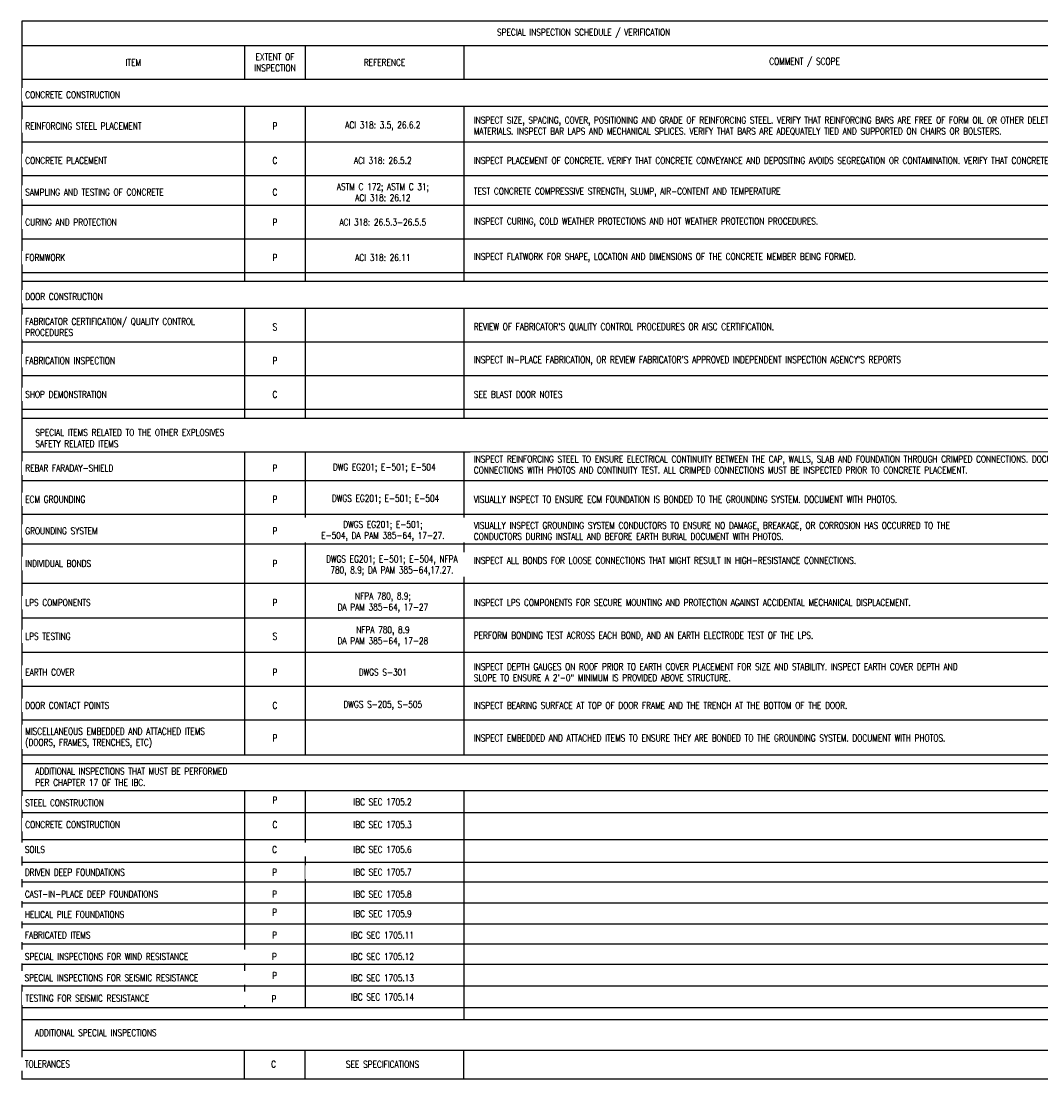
# Model space of a CAD drawing. Header units: inches. Extents: x -34.8 to -6.2, y 27.1 to 46.7.
# Tile 1 of 2: x -34.8 to -15.9, y 27.1 to 46.7. Entities that reach past the tile are written whole.
import ezdxf

# ---------------------------------------------------------------- set-up
doc = ezdxf.new("R2010")
doc.units = ezdxf.units.IN
doc.header["$MEASUREMENT"] = 0
doc.layers.add('A-DETL-THIN', color=1, linetype='Continuous')
doc.layers.add('S-ANNO-TEXT', color=2, linetype='Continuous')
doc.styles.add('Annotative', font='romans.shx', dxfattribs={"width": 0.8, "height": 0.125})

msp = doc.modelspace()

# ---------------------------------------------------------------- linework, layer by layer
at = {"layer": 'A-DETL-THIN', "lineweight": -3}
for p, q in [((-13.994, 46.681), (-34.81, 46.681)), ((-34.81, 46.681), (-34.81, 27.074)), ((-34.81, 46.228), (-13.994, 46.228)), ((-30.685, 46.228), (-30.685, 45.603)), ((-29.56, 46.228), (-29.56, 45.603)), ((-26.622, 46.228), (-26.622, 45.603)), ((-34.81, 45.603), (-13.994, 45.603)), ((-34.81, 45.103), (-13.994, 45.103)), ((-30.685, 45.103), (-30.685, 41.861)), ((-29.56, 45.103), (-29.56, 41.861)), ((-26.622, 45.103), (-26.622, 41.861)), ((-34.81, 44.447), (-13.994, 44.447)), ((-34.81, 43.822), (-13.994, 43.822)), ((-34.81, 43.272), (-13.994, 43.272)), ((-34.81, 42.647), (-13.994, 42.647)), ((-34.81, 42.022), (-13.994, 42.022)), ((-34.81, 41.861), (-13.994, 41.861)), ((-34.81, 41.361), (-13.994, 41.361)), ((-30.685, 41.361), (-30.685, 39.324)), ((-29.56, 41.361), (-29.56, 39.324)), ((-26.622, 41.361), (-26.622, 39.324)), ((-34.81, 40.736), (-13.994, 40.736)), ((-34.81, 40.111), (-13.994, 40.111)), ((-34.81, 39.486), (-13.994, 39.486)), ((-34.81, 39.324), (-13.994, 39.324)), ((-34.81, 38.699), (-13.994, 38.699)), ((-30.685, 38.699), (-30.685, 33.08)), ((-29.56, 38.699), (-29.56, 33.08)), ((-26.622, 38.699), (-26.622, 33.08)), ((-34.81, 38.166), (-13.994, 38.166)), ((-34.81, 37.542), (-13.994, 37.542)), ((-34.81, 36.994), (-13.994, 36.994)), ((-34.81, 36.26), (-13.994, 36.26)), ((-34.81, 35.62), (-13.994, 35.62)), ((-34.81, 34.981), (-13.994, 34.981)), ((-34.81, 34.356), (-13.994, 34.356)), ((-34.81, 33.731), (-13.994, 33.731)), ((-34.81, 32.919), (-13.994, 32.919)), ((-34.81, 32.419), (-13.994, 32.419)), ((-30.685, 32.419), (-30.685, 28.399)), ((-29.56, 32.419), (-29.56, 28.399)), ((-34.81, 32.011), (-13.994, 32.011)), ((-34.81, 31.511), (-13.994, 31.511)), ((-34.817, 31.089), (-13.994, 31.089)), ((-34.817, 30.729), (-13.994, 30.729)), ((-34.817, 30.34), (-13.994, 30.34)), ((-34.817, 29.95), (-13.994, 29.95)), ((-34.817, 29.576), (-13.994, 29.576)), ((-34.817, 29.201), (-13.994, 29.201)), ((-34.817, 28.8), (-13.994, 28.8)), ((-34.817, 28.173), (-13.994, 28.173)), ((-34.817, 27.607), (-13.994, 27.607)), ((-30.692, 27.607), (-30.692, 27.074)), ((-29.567, 27.607), (-29.567, 27.074)), ((-26.63, 27.607), (-26.63, 27.074)), ((-34.817, 27.074), (-13.994, 27.074))]:
    msp.add_line(p, q, dxfattribs=at)

# ---------------------------------------------------------------- texts
at = {"layer": 'S-ANNO-TEXT', "lineweight": -3, "char_height": 0.125, "style": 'Annotative'}
for s, insert, width, attachment_point in [('SPECIAL INSPECTION SCHEDULE / VERIFICATION', (-24.402, 46.455), 4.88879, 5), ('ITEM', (-32.747, 45.916), 0.35433, 5), ('REFERENCE', (-28.091, 45.916), 0.59556, 5), ('COMMENT / SCOPE', (-20.308, 45.916), 1.57681, 5), ('SPECIAL ITEMS RELATED TO THE OTHER EXPLOSIVES SAFETY RELATED ITEMS', (-34.562, 38.952), 4.10249, 4), ('ADDITIONAL INSPECTIONS THAT MUST BE PERFORMED PER CHAPTER 17 OF THE IBC.', (-34.562, 32.672), 4.10249, 4), ('ADDITIONAL SPECIAL INSPECTIONS ', (-34.57, 27.929), 4.10249, 4)]:
    msp.add_mtext(s, dxfattribs=dict(at, insert=insert, width=width, attachment_point=attachment_point))
at = {"layer": 'S-ANNO-TEXT', "lineweight": -3, "char_height": 0.125, "line_spacing_factor": 0.981704, "style": 'Annotative', "bg_fill": 2}
for s, insert, width, attachment_point in [('\\pxqc,t3.2,6.4,9.6,12.8,16,19.2,22.4,25.6,28.8,32,35.2,38.4,41.6,44.8,48,51.2,54.4,57.6,60.8,64,67.2,70.4,73.6,76.8,80,83.2,86.4,89.6,92.8,96,99.2,102.4;{P}', (-30.123, 44.738), 0.1072, 5), ('\\pxqc,t3.2,6.4,9.6,12.8,16,19.2,22.4,25.6,28.8,32,35.2,38.4,41.6,44.8,48,51.2,54.4,57.6,60.8,64,67.2,70.4,73.6,76.8,80,83.2,86.4,89.6,92.8,96,99.2,102.4;{ACI 318: 3.5, 26.6.2}', (-28.123, 44.738), 1.74865, 5), ('\\pxqc,t3.2,6.4,9.6,12.8,16,19.2,22.4,25.6,28.8,32,35.2,38.4,41.6,44.8,48,51.2,54.4,57.6,60.8,64,67.2,70.4,73.6,76.8,80,83.2,86.4,89.6,92.8,96,99.2,102.4;{C}', (-30.123, 44.098), 0.12852, 5), ('\\pxqc,t3.2,6.4,9.6,12.8,16,19.2,22.4,25.6,28.8,32,35.2,38.4,41.6,44.8,48,51.2,54.4,57.6,60.8,64,67.2,70.4,73.6,76.8,80,83.2,86.4,89.6,92.8,96,99.2,102.4;ACI 318: 26.5.2', (-28.123, 44.098), 1.39523, 5), ('\\pxqc,t3.2,6.4,9.6,12.8,16,19.2,22.4,25.6,28.8,32,35.2,38.4,41.6,44.8,48,51.2,54.4,57.6,60.8,64,67.2,70.4,73.6,76.8,80,83.2,86.4,89.6,92.8,96,99.2,102.4;{C}', (-30.123, 43.51), 0.12852, 5), ('\\pxt3.2,6.4,9.6,12.8,16,19.2,22.4,25.6,28.8,32,35.2,38.4,41.6,44.8,48,51.2,54.4,57.6,60.8,64,67.2,70.4,73.6,76.8,80,83.2,86.4,89.6,92.8,96,99.2,102.4;{TEST CONCRETE COMPRESSIVE STRENGTH, SLUMP, AIR-CONTENT AND TEMPERATURE}', (-26.437, 43.51), 6.96693, 4), ('\\pxqc,t3.2,6.4,9.6,12.8,16,19.2,22.4,25.6,28.8,32,35.2,38.4,41.6,44.8,48,51.2,54.4,57.6,60.8,64,67.2,70.4,73.6,76.8,80,83.2,86.4,89.6,92.8,96,99.2,102.4;{P}', (-30.123, 42.954), 0.1072, 5), ('\\pxqc,t3.2,6.4,9.6,12.8,16,19.2,22.4,25.6,28.8,32,35.2,38.4,41.6,44.8,48,51.2,54.4,57.6,60.8,64,67.2,70.4,73.6,76.8,80,83.2,86.4,89.6,92.8,96,99.2,102.4;{ACI 318: 26.5.3-26.5.5}', (-28.123, 42.954), 1.97578, 5), ('\\pxt3.2,6.4,9.6,12.8,16,19.2,22.4,25.6,28.8,32,35.2,38.4,41.6,44.8,48,51.2,54.4,57.6,60.8,64,67.2,70.4,73.6,76.8,80,83.2,86.4,89.6,92.8,96,99.2,102.4;{INSPECT CURING, COLD WEATHER PROTECTIONS AND HOT WEATHER PROTECTION PROCEDURES.}', (-26.437, 42.954), 7.89072, 4), ('\\pxqc,t3.2,6.4,9.6,12.8,16,19.2,22.4,25.6,28.8,32,35.2,38.4,41.6,44.8,48,51.2,54.4,57.6,60.8,64,67.2,70.4,73.6,76.8,80,83.2,86.4,89.6,92.8,96,99.2,102.4;{P}', (-30.123, 42.298), 0.1072, 5), ('\\pxqc,t3.2,6.4,9.6,12.8,16,19.2,22.4,25.6,28.8,32,35.2,38.4,41.6,44.8,48,51.2,54.4,57.6,60.8,64,67.2,70.4,73.6,76.8,80,83.2,86.4,89.6,92.8,96,99.2,102.4;{ACI 318: 26.11}', (-28.123, 42.298), 1.28357, 5), ('\\pxt3.2,6.4,9.6,12.8,16,19.2,22.4,25.6,28.8,32,35.2,38.4,41.6,44.8,48,51.2,54.4,57.6,60.8,64,67.2,70.4,73.6,76.8,80,83.2,86.4,89.6,92.8,96,99.2,102.4;{INSPECT FLATWORK FOR SHAPE, LOCATION AND DIMENSIONS OF THE CONCRETE MEMBER BEING FORMED.}', (-26.437, 42.298), 8.7808, 4), ('\\pxqc,t3.2,6.4,9.6,12.8,16,19.2,22.4,25.6,28.8,32,35.2,38.4,41.6,44.8,48,51.2,54.4,57.6,60.8,64,67.2,70.4,73.6,76.8,80,83.2,86.4,89.6,92.8,96,99.2,102.4;{S}', (-30.123, 41.012), 0.10307, 5), ("\\pxt3.2,6.4,9.6,12.8,16,19.2,22.4,25.6,28.8,32,35.2,38.4,41.6,44.8,48,51.2,54.4,57.6,60.8,64,67.2,70.4,73.6,76.8,80,83.2,86.4,89.6,92.8,96,99.2,102.4;{REVIEW OF FABRICATOR'S QUALITY CONTROL PROCEDURES OR AISC CERTIFICATION.}", (-26.437, 41.012), 6.90395, 4), ('\\pxqc,t3.2,6.4,9.6,12.8,16,19.2,22.4,25.6,28.8,32,35.2,38.4,41.6,44.8,48,51.2,54.4,57.6,60.8,64,67.2,70.4,73.6,76.8,80,83.2,86.4,89.6,92.8,96,99.2,102.4;{P}', (-30.123, 40.387), 0.1072, 5), ("\\pxt3.2,6.4,9.6,12.8,16,19.2,22.4,25.6,28.8,32,35.2,38.4,41.6,44.8,48,51.2,54.4,57.6,60.8,64,67.2,70.4,73.6,76.8,80,83.2,86.4,89.6,92.8,96,99.2,102.4;{INSPECT IN-PLACE FABRICATION, OR REVIEW FABRICATOR'S APPROVED INDEPENDENT INSPECTION AGENCY'S REPORTS}", (-26.437, 40.387), 9.75294, 4), ('\\pxqc,t3.2,6.4,9.6,12.8,16,19.2,22.4,25.6,28.8,32,35.2,38.4,41.6,44.8,48,51.2,54.4,57.6,60.8,64,67.2,70.4,73.6,76.8,80,83.2,86.4,89.6,92.8,96,99.2,102.4;{C}', (-30.123, 39.762), 0.12852, 5), ('\\pxt3.2,6.4,9.6,12.8,16,19.2,22.4,25.6,28.8,32,35.2,38.4,41.6,44.8,48,51.2,54.4,57.6,60.8,64,67.2,70.4,73.6,76.8,80,83.2,86.4,89.6,92.8,96,99.2,102.4;{SEE BLAST DOOR NOTES}', (-26.437, 39.762), 2.0305, 4), ('\\pxqc,t3.2,6.4,9.6,12.8,16,19.2,22.4,25.6,28.8,32,35.2,38.4,41.6,44.8,48,51.2,54.4,57.6,60.8,64,67.2,70.4,73.6,76.8,80,83.2,86.4,89.6,92.8,96,99.2,102.4;{P}', (-30.123, 38.396), 0.1072, 5), ('\\pxqc,t3.2,6.4,9.6,12.8,16,19.2,22.4,25.6,28.8,32,35.2,38.4,41.6,44.8,48,51.2,54.4,57.6,60.8,64,67.2,70.4,73.6,76.8,80,83.2,86.4,89.6,92.8,96,99.2,102.4;{P}', (-30.123, 37.817), 0.1072, 5), ('\\pxt3.2,6.4,9.6,12.8,16,19.2,22.4,25.6,28.8,32,35.2,38.4,41.6,44.8,48,51.2,54.4,57.6,60.8,64,67.2,70.4,73.6,76.8,80,83.2,86.4,89.6,92.8,96,99.2,102.4;{VISUALLY INSPECT TO ENSURE ECM FOUNDATION IS BONDED TO THE GROUNDING SYSTEM. DOCUMENT WITH PHOTOS.}', (-26.437, 37.817), 9.70236, 4), ('\\pxqc,t3.2,6.4,9.6,12.8,16,19.2,22.4,25.6,28.8,32,35.2,38.4,41.6,44.8,48,51.2,54.4,57.6,60.8,64,67.2,70.4,73.6,76.8,80,83.2,86.4,89.6,92.8,96,99.2,102.4;{P}', (-30.123, 37.231), 0.1072, 5), ('\\pxqc,t3.2,6.4,9.6,12.8,16,19.2,22.4,25.6,28.8,32,35.2,38.4,41.6,44.8,48,51.2,54.4,57.6,60.8,64,67.2,70.4,73.6,76.8,80,83.2,86.4,89.6,92.8,96,99.2,102.4;{P}', (-30.123, 36.627), 0.1072, 5), ('\\pxqc,t3.2,6.4,9.6,12.8,16,19.2,22.4,25.6,28.8,32,35.2,38.4,41.6,44.8,48,51.2,54.4,57.6,60.8,64,67.2,70.4,73.6,76.8,80,83.2,86.4,89.6,92.8,96,99.2,102.4;{P}', (-30.123, 35.903), 0.1072, 5), ('\\pxt3.2,6.4,9.6,12.8,16,19.2,22.4,25.6,28.8,32,35.2,38.4,41.6,44.8,48,51.2,54.4,57.6,60.8,64,67.2,70.4,73.6,76.8,80,83.2,86.4,89.6,92.8,96,99.2,102.4;{INSPECT LPS COMPONENTS FOR SECURE MOUNTING AND PROTECTION AGAINST ACCIDENTAL MECHANICAL DISPLACEMENT.}', (-26.437, 35.903), 10.00107, 4), ('\\pxqc,t3.2,6.4,9.6,12.8,16,19.2,22.4,25.6,28.8,32,35.2,38.4,41.6,44.8,48,51.2,54.4,57.6,60.8,64,67.2,70.4,73.6,76.8,80,83.2,86.4,89.6,92.8,96,99.2,102.4;{S}', (-30.123, 35.277), 0.10307, 5), ('\\pxt3.2,6.4,9.6,12.8,16,19.2,22.4,25.6,28.8,32,35.2,38.4,41.6,44.8,48,51.2,54.4,57.6,60.8,64,67.2,70.4,73.6,76.8,80,83.2,86.4,89.6,92.8,96,99.2,102.4;{PERFORM BONDING TEST ACROSS EACH BOND, AND AN EARTH ELECTRODE TEST OF THE LPS.}', (-26.437, 35.277), 7.85287, 4), ('\\pxqc,t3.2,6.4,9.6,12.8,16,19.2,22.4,25.6,28.8,32,35.2,38.4,41.6,44.8,48,51.2,54.4,57.6,60.8,64,67.2,70.4,73.6,76.8,80,83.2,86.4,89.6,92.8,96,99.2,102.4;{P}', (-30.123, 34.612), 0.1072, 5), ('\\pxqc,t3.2,6.4,9.6,12.8,16,19.2,22.4,25.6,28.8,32,35.2,38.4,41.6,44.8,48,51.2,54.4,57.6,60.8,64,67.2,70.4,73.6,76.8,80,83.2,86.4,89.6,92.8,96,99.2,102.4;{DWGS S-301}', (-28.123, 34.612), 1.0733, 5), ('\\pxqc,t3.2,6.4,9.6,12.8,16,19.2,22.4,25.6,28.8,32,35.2,38.4,41.6,44.8,48,51.2,54.4,57.6,60.8,64,67.2,70.4,73.6,76.8,80,83.2,86.4,89.6,92.8,96,99.2,102.4;{C}', (-30.123, 33.997), 0.12852, 5), ('\\pxqc,t3.2,6.4,9.6,12.8,16,19.2,22.4,25.6,28.8,32,35.2,38.4,41.6,44.8,48,51.2,54.4,57.6,60.8,64,67.2,70.4,73.6,76.8,80,83.2,86.4,89.6,92.8,96,99.2,102.4;DWGS S-205, S-505', (-28.123, 33.997), 2.32071, 5), ('\\pxt3.2,6.4,9.6,12.8,16,19.2,22.4,25.6,28.8,32,35.2,38.4,41.6,44.8,48,51.2,54.4,57.6,60.8,64,67.2,70.4,73.6,76.8,80,83.2,86.4,89.6,92.8,96,99.2,102.4;INSPECT BEARING SURFACE AT TOP OF DOOR FRAME AND THE TRENCH AT THE BOTTOM OF THE DOOR.', (-26.437, 33.997), 8.37829, 4), ('\\pxqc,t3.2,6.4,9.6,12.8,16,19.2,22.4,25.6,28.8,32,35.2,38.4,41.6,44.8,48,51.2,54.4,57.6,60.8,64,67.2,70.4,73.6,76.8,80,83.2,86.4,89.6,92.8,96,99.2,102.4;{P}', (-30.123, 33.393), 0.1072, 5), ('\\pxt3.2,6.4,9.6,12.8,16,19.2,22.4,25.6,28.8,32,35.2,38.4,41.6,44.8,48,51.2,54.4,57.6,60.8,64,67.2,70.4,73.6,76.8,80,83.2,86.4,89.6,92.8,96,99.2,102.4;{INSPECT EMBEDDED AND ATTACHED ITEMS TO ENSURE THEY ARE BONDED TO THE GROUNDING SYSTEM. DOCUMENT WITH PHOTOS.}', (-26.437, 33.393), 10.95622, 4), ('\\pxqc,t3.2,6.4,9.6,12.8,16,19.2,22.4,25.6,28.8,32,35.2,38.4,41.6,44.8,48,51.2,54.4,57.6,60.8,64,67.2,70.4,73.6,76.8,80,83.2,86.4,89.6,92.8,96,99.2,102.4;C', (-30.123, 31.787), 0.1072, 5), ('\\pxqc,t3.2,6.4,9.6,12.8,16,19.2,22.4,25.6,28.8,32,35.2,38.4,41.6,44.8,48,51.2,54.4,57.6,60.8,64,67.2,70.4,73.6,76.8,80,83.2,86.4,89.6,92.8,96,99.2,102.4;IBC SEC 1705.3', (-28.129, 31.787), 1.87717, 5), ('\\pxqc,t3.2,6.4,9.6,12.8,16,19.2,22.4,25.6,28.8,32,35.2,38.4,41.6,44.8,48,51.2,54.4,57.6,60.8,64,67.2,70.4,73.6,76.8,80,83.2,86.4,89.6,92.8,96,99.2,102.4;C', (-30.148, 27.346), 0.1072, 5), ('\\pxqc,t3.2,6.4,9.6,12.8,16,19.2,22.4,25.6,28.8,32,35.2,38.4,41.6,44.8,48,51.2,54.4,57.6,60.8,64,67.2,70.4,73.6,76.8,80,83.2,86.4,89.6,92.8,96,99.2,102.4;SEE SPECIFICATIONS ', (-28.129, 27.344), 2.02075, 5)]:
    msp.add_mtext(s, dxfattribs=dict(at, insert=insert, width=width, attachment_point=attachment_point))

# ---------------------------------------------------------------- next in the draw order: texts
for s, insert, width, attachment_point in [('\\pxt3.2,6.4,9.6,12.8,16,19.2,22.4,25.6,28.8,32,35.2,38.4,41.6,44.8,48,51.2,54.4,57.6,60.8,64,67.2,70.4,73.6,76.8,80,83.2,86.4,89.6,92.8,96,99.2,102.4;{EXTENT OF\\PINSPECTION}', (-30.122, 45.916), 0.93206, 5), ('\\pxt3.2,6.4,9.6,12.8,16,19.2,22.4,25.6,28.8,32,35.2,38.4,41.6,44.8,48,51.2,54.4,57.6,60.8,64,67.2,70.4,73.6,76.8,80,83.2,86.4,89.6,92.8,96,99.2,102.4;CONCRETE CONSTRUCTION', (-34.75, 45.317), 2.63014, 4), ('\\pxt3.2,6.4,9.6,12.8,16,19.2,22.4,25.6,28.8,32,35.2,38.4,41.6,44.8,48,51.2,54.4,57.6,60.8,64,67.2,70.4,73.6,76.8,80,83.2,86.4,89.6,92.8,96,99.2,102.4;{REINFORCING STEEL PLACEMENT}', (-34.75, 44.738), 2.63014, 4), ('\\pxt3.2,6.4,9.6,12.8,16,19.2,22.4,25.6,28.8,32,35.2,38.4,41.6,44.8,48,51.2,54.4,57.6,60.8,64,67.2,70.4,73.6,76.8,80,83.2,86.4,89.6,92.8,96,99.2,102.4;INSPECT SIZE, SPACING, COVER, POSITIONING AND GRADE OF REINFORCING STEEL. VERIFY THAT REINFORCING BARS ARE FREE OF FORM OIL OR OTHER DELETERIOUS MATERIALS. INSPECT BAR LAPS AND MECHANICAL SPLICES. VERIFY THAT BARS ARE ADEQUATELY TIED AND SUPPORTED ON CHAIRS OR BOLSTERS.', (-26.437, 44.738), 12.40138, 4), ('\\pxt3.2,6.4,9.6,12.8,16,19.2,22.4,25.6,28.8,32,35.2,38.4,41.6,44.8,48,51.2,54.4,57.6,60.8,64,67.2,70.4,73.6,76.8,80,83.2,86.4,89.6,92.8,96,99.2,102.4;{CONCRETE PLACEMENT}', (-34.75, 44.098), 1.87494, 4), ('\\pxqc,t3.2,6.4,9.6,12.8,16,19.2,22.4,25.6,28.8,32,35.2,38.4,41.6,44.8,48,51.2,54.4,57.6,60.8,64,67.2,70.4,73.6,76.8,80,83.2,86.4,89.6,92.8,96,99.2,102.4;{ASTM C 172; ASTM C 31;\\PACI 318: 26.12}', (-28.122, 43.51), 2.37102, 5), ('\\pxt3.2,6.4,9.6,12.8,16,19.2,22.4,25.6,28.8,32,35.2,38.4,41.6,44.8,48,51.2,54.4,57.6,60.8,64,67.2,70.4,73.6,76.8,80,83.2,86.4,89.6,92.8,96,99.2,102.4;{SAMPLING AND TESTING OF CONCRETE}', (-34.75, 43.51), 3.16679, 4), ('\\pxt3.2,6.4,9.6,12.8,16,19.2,22.4,25.6,28.8,32,35.2,38.4,41.6,44.8,48,51.2,54.4,57.6,60.8,64,67.2,70.4,73.6,76.8,80,83.2,86.4,89.6,92.8,96,99.2,102.4;{CURING AND PROTECTION}', (-34.75, 42.954), 2.09571, 4), ('\\pxt3.2,6.4,9.6,12.8,16,19.2,22.4,25.6,28.8,32,35.2,38.4,41.6,44.8,48,51.2,54.4,57.6,60.8,64,67.2,70.4,73.6,76.8,80,83.2,86.4,89.6,92.8,96,99.2,102.4;{FORMWORK}', (-34.75, 42.298), 0.87735, 4), ('\\pxt3.2,6.4,9.6,12.8,16,19.2,22.4,25.6,28.8,32,35.2,38.4,41.6,44.8,48,51.2,54.4,57.6,60.8,64,67.2,70.4,73.6,76.8,80,83.2,86.4,89.6,92.8,96,99.2,102.4;DOOR CONSTRUCTION', (-34.75, 41.575), 1.79923, 4), ('\\pxt3.2,6.4,9.6,12.8,16,19.2,22.4,25.6,28.8,32,35.2,38.4,41.6,44.8,48,51.2,54.4,57.6,60.8,64,67.2,70.4,73.6,76.8,80,83.2,86.4,89.6,92.8,96,99.2,102.4;{FABRICATOR CERTIFICATION/ QUALITY CONTROL PROCEDURES}', (-34.75, 41.012), 3.62299, 4), ('\\pxt3.2,6.4,9.6,12.8,16,19.2,22.4,25.6,28.8,32,35.2,38.4,41.6,44.8,48,51.2,54.4,57.6,60.8,64,67.2,70.4,73.6,76.8,80,83.2,86.4,89.6,92.8,96,99.2,102.4;{FABRICATION INSPECTION}', (-34.75, 40.387), 2.05595, 4), ('\\pxt3.2,6.4,9.6,12.8,16,19.2,22.4,25.6,28.8,32,35.2,38.4,41.6,44.8,48,51.2,54.4,57.6,60.8,64,67.2,70.4,73.6,76.8,80,83.2,86.4,89.6,92.8,96,99.2,102.4;{SHOP DEMONSTRATION}', (-34.75, 39.762), 1.81164, 4), ('\\pxt3.2,6.4,9.6,12.8,16,19.2,22.4,25.6,28.8,32,35.2,38.4,41.6,44.8,48,51.2,54.4,57.6,60.8,64,67.2,70.4,73.6,76.8,80,83.2,86.4,89.6,92.8,96,99.2,102.4;{INSPECT REINFORCING STEEL TO ENSURE ELECTRICAL CONTINUITY BETWEEN THE CAP, WALLS, SLAB AND FOUNDATION THROUGH CRIMPED CONNECTIONS. DOCUMENT CONNECTIONS WITH PHOTOS AND CONTINUITY TEST. ALL CRIMPED CONNECTIONS MUST BE INSPECTED PRIOR TO CONCRETE PLACEMENT.}', (-26.437, 38.626), 12.63339, 1), ('\\pxt3.2,6.4,9.6,12.8,16,19.2,22.4,25.6,28.8,32,35.2,38.4,41.6,44.8,48,51.2,54.4,57.6,60.8,64,67.2,70.4,73.6,76.8,80,83.2,86.4,89.6,92.8,96,99.2,102.4;REBAR FARADAY-SHIELD', (-34.75, 38.396), 1.96751, 4), ('\\pxqc,t3.2,6.4,9.6,12.8,16,19.2,22.4,25.6,28.8,32,35.2,38.4,41.6,44.8,48,51.2,54.4,57.6,60.8,64,67.2,70.4,73.6,76.8,80,83.2,86.4,89.6,92.8,96,99.2,102.4;DWG EG201; E-501; E-504', (-28.096, 38.396), 1.88976, 5), ('\\pxt3.2,6.4,9.6,12.8,16,19.2,22.4,25.6,28.8,32,35.2,38.4,41.6,44.8,48,51.2,54.4,57.6,60.8,64,67.2,70.4,73.6,76.8,80,83.2,86.4,89.6,92.8,96,99.2,102.4;{ECM GROUNDING}', (-34.75, 37.817), 1.35929, 4), ('\\pxqc,t3.2,6.4,9.6,12.8,16,19.2,22.4,25.6,28.8,32,35.2,38.4,41.6,44.8,48,51.2,54.4,57.6,60.8,64,67.2,70.4,73.6,76.8,80,83.2,86.4,89.6,92.8,96,99.2,102.4;DWGS EG201; E-501; E-504', (-28.072, 37.817), 1.87717, 5), ('\\pxt3.2,6.4,9.6,12.8,16,19.2,22.4,25.6,28.8,32,35.2,38.4,41.6,44.8,48,51.2,54.4,57.6,60.8,64,67.2,70.4,73.6,76.8,80,83.2,86.4,89.6,92.8,96,99.2,102.4;{GROUNDING SYSTEM}', (-34.75, 37.231), 1.60773, 4), ('\\pxqc,t3.2,6.4,9.6,12.8,16,19.2,22.4,25.6,28.8,32,35.2,38.4,41.6,44.8,48,51.2,54.4,57.6,60.8,64,67.2,70.4,73.6,76.8,80,83.2,86.4,89.6,92.8,96,99.2,102.4;DWGS EG201; E-501;\\PE-504, DA PAM 385-64, 17-27.', (-28.122, 37.231), 2.90425, 5), ('\\pxt3.2,6.4,9.6,12.8,16,19.2,22.4,25.6,28.8,32,35.2,38.4,41.6,44.8,48,51.2,54.4,57.6,60.8,64,67.2,70.4,73.6,76.8,80,83.2,86.4,89.6,92.8,96,99.2,102.4;VISUALLY INSPECT GROUNDING SYSTEM CONDUCTORS TO ENSURE NO DAMAGE, BREAKAGE, OR CORROSION HAS OCCURRED TO THE CONDUCTORS DURING INSTALL AND BEFORE EARTH BURIAL DOCUMENT WITH PHOTOS.', (-26.437, 37.231), 9.9874, 4), ('\\pxt3.2,6.4,9.6,12.8,16,19.2,22.4,25.6,28.8,32,35.2,38.4,41.6,44.8,48,51.2,54.4,57.6,60.8,64,67.2,70.4,73.6,76.8,80,83.2,86.4,89.6,92.8,96,99.2,102.4;{INDIVIDUAL BONDS}', (-34.75, 36.627), 1.48557, 4), ('\\pxqc,t3.2,6.4,9.6,12.8,16,19.2,22.4,25.6,28.8,32,35.2,38.4,41.6,44.8,48,51.2,54.4,57.6,60.8,64,67.2,70.4,73.6,76.8,80,83.2,86.4,89.6,92.8,96,99.2,102.4;DWGS EG201; E-501; E-504, NFPA 780, 8.9; DA PAM 385-64,17.27.', (-27.955, 36.59), 2.73323, 5), ('\\pxt3.2,6.4,9.6,12.8,16,19.2,22.4,25.6,28.8,32,35.2,38.4,41.6,44.8,48,51.2,54.4,57.6,60.8,64,67.2,70.4,73.6,76.8,80,83.2,86.4,89.6,92.8,96,99.2,102.4;{LPS COMPONENTS}', (-34.75, 35.903), 1.47285, 4), ('\\pxqc,t3.2,6.4,9.6,12.8,16,19.2,22.4,25.6,28.8,32,35.2,38.4,41.6,44.8,48,51.2,54.4,57.6,60.8,64,67.2,70.4,73.6,76.8,80,83.2,86.4,89.6,92.8,96,99.2,102.4;{NFPA 780, 8.9;\\PDA PAM 385-64, 17-27}', (-28.122, 35.903), 2.12094, 5), ('\\pxt3.2,6.4,9.6,12.8,16,19.2,22.4,25.6,28.8,32,35.2,38.4,41.6,44.8,48,51.2,54.4,57.6,60.8,64,67.2,70.4,73.6,76.8,80,83.2,86.4,89.6,92.8,96,99.2,102.4;{LPS TESTING}', (-34.75, 35.277), 1.01636, 4), ('\\pxqc,t3.2,6.4,9.6,12.8,16,19.2,22.4,25.6,28.8,32,35.2,38.4,41.6,44.8,48,51.2,54.4,57.6,60.8,64,67.2,70.4,73.6,76.8,80,83.2,86.4,89.6,92.8,96,99.2,102.4;{NFPA 780, 8.9\\PDA PAM 385-64, 17-28}', (-28.122, 35.277), 2.10425, 5), ('\\pxt3.2,6.4,9.6,12.8,16,19.2,22.4,25.6,28.8,32,35.2,38.4,41.6,44.8,48,51.2,54.4,57.6,60.8,64,67.2,70.4,73.6,76.8,80,83.2,86.4,89.6,92.8,96,99.2,102.4;{EARTH COVER}', (-34.75, 34.612), 1.12802, 4), ('\\pxt3.2,6.4,9.6,12.8,16,19.2,22.4,25.6,28.8,32,35.2,38.4,41.6,44.8,48,51.2,54.4,57.6,60.8,64,67.2,70.4,73.6,76.8,80,83.2,86.4,89.6,92.8,96,99.2,102.4;INSPECT DEPTH GAUGES ON ROOF PRIOR TO EARTH COVER PLACEMENT FOR SIZE AND STABILITY. INSPECT EARTH COVER DEPTH AND SLOPE TO ENSURE A 2\'-0" MINIMUM IS PROVIDED ABOVE STRUCTURE.', (-26.437, 34.612), 10.24378, 4), ('\\pxt3.2,6.4,9.6,12.8,16,19.2,22.4,25.6,28.8,32,35.2,38.4,41.6,44.8,48,51.2,54.4,57.6,60.8,64,67.2,70.4,73.6,76.8,80,83.2,86.4,89.6,92.8,96,99.2,102.4;DOOR CONTACT POINTS', (-34.75, 33.997), 2.0817, 4), ('\\pxt3.2,6.4,9.6,12.8,16,19.2,22.4,25.6,28.8,32,35.2,38.4,41.6,44.8,48,51.2,54.4,57.6,60.8,64,67.2,70.4,73.6,76.8,80,83.2,86.4,89.6,92.8,96,99.2,102.4;{MISCELLANEOUS EMBEDDED AND ATTACHED ITEMS (DOORS, FRAMES, TRENCHES, ETC)}', (-34.75, 33.393), 3.62709, 4), ('\\pxqc,t3.2,6.4,9.6,12.8,16,19.2,22.4,25.6,28.8,32,35.2,38.4,41.6,44.8,48,51.2,54.4,57.6,60.8,64,67.2,70.4,73.6,76.8,80,83.2,86.4,89.6,92.8,96,99.2,102.4;{P}', (-30.123, 32.241), 0.1072, 5), ('STEEL CONSTRUCTION', (-34.75, 32.19), 1.96751, 4), ('\\pxqc,t3.2,6.4,9.6,12.8,16,19.2,22.4,25.6,28.8,32,35.2,38.4,41.6,44.8,48,51.2,54.4,57.6,60.8,64,67.2,70.4,73.6,76.8,80,83.2,86.4,89.6,92.8,96,99.2,102.4;IBC SEC 1705.2', (-28.129, 32.207), 1.88976, 5), ('\\pxt3.2,6.4,9.6,12.8,16,19.2,22.4,25.6,28.8,32,35.2,38.4,41.6,44.8,48,51.2,54.4,57.6,60.8,64,67.2,70.4,73.6,76.8,80,83.2,86.4,89.6,92.8,96,99.2,102.4;CONCRETE CONSTRUCTION', (-34.75, 31.787), 2.031, 4), ('\\pxt3.2,6.4,9.6,12.8,16,19.2,22.4,25.6,28.8,32,35.2,38.4,41.6,44.8,48,51.2,54.4,57.6,60.8,64,67.2,70.4,73.6,76.8,80,83.2,86.4,89.6,92.8,96,99.2,102.4;SOILS', (-34.757, 31.326), 1.60773, 4), ('\\pxqc,t3.2,6.4,9.6,12.8,16,19.2,22.4,25.6,28.8,32,35.2,38.4,41.6,44.8,48,51.2,54.4,57.6,60.8,64,67.2,70.4,73.6,76.8,80,83.2,86.4,89.6,92.8,96,99.2,102.4;C', (-30.13, 31.326), 0.1072, 5), ('\\pxqc,t3.2,6.4,9.6,12.8,16,19.2,22.4,25.6,28.8,32,35.2,38.4,41.6,44.8,48,51.2,54.4,57.6,60.8,64,67.2,70.4,73.6,76.8,80,83.2,86.4,89.6,92.8,96,99.2,102.4;IBC SEC 1705.6', (-28.129, 31.326), 2.90425, 5), ('\\pxt3.2,6.4,9.6,12.8,16,19.2,22.4,25.6,28.8,32,35.2,38.4,41.6,44.8,48,51.2,54.4,57.6,60.8,64,67.2,70.4,73.6,76.8,80,83.2,86.4,89.6,92.8,96,99.2,102.4;DRIVEN DEEP FOUNDATIONS ', (-34.757, 30.903), 3.04075, 4), ('\\pxqc,t3.2,6.4,9.6,12.8,16,19.2,22.4,25.6,28.8,32,35.2,38.4,41.6,44.8,48,51.2,54.4,57.6,60.8,64,67.2,70.4,73.6,76.8,80,83.2,86.4,89.6,92.8,96,99.2,102.4;{P}', (-30.13, 30.903), 0.1072, 5), ('\\pxqc,t3.2,6.4,9.6,12.8,16,19.2,22.4,25.6,28.8,32,35.2,38.4,41.6,44.8,48,51.2,54.4,57.6,60.8,64,67.2,70.4,73.6,76.8,80,83.2,86.4,89.6,92.8,96,99.2,102.4;IBC SEC 1705.7', (-28.129, 30.906), 2.73323, 5), ('\\pxt3.2,6.4,9.6,12.8,16,19.2,22.4,25.6,28.8,32,35.2,38.4,41.6,44.8,48,51.2,54.4,57.6,60.8,64,67.2,70.4,73.6,76.8,80,83.2,86.4,89.6,92.8,96,99.2,102.4;CAST-IN-PLACE DEEP FOUNDATIONS ', (-34.757, 30.498), 3.48674, 4), ('\\pxqc,t3.2,6.4,9.6,12.8,16,19.2,22.4,25.6,28.8,32,35.2,38.4,41.6,44.8,48,51.2,54.4,57.6,60.8,64,67.2,70.4,73.6,76.8,80,83.2,86.4,89.6,92.8,96,99.2,102.4;{P}', (-30.13, 30.498), 0.1072, 5), ('\\pxqc,t3.2,6.4,9.6,12.8,16,19.2,22.4,25.6,28.8,32,35.2,38.4,41.6,44.8,48,51.2,54.4,57.6,60.8,64,67.2,70.4,73.6,76.8,80,83.2,86.4,89.6,92.8,96,99.2,102.4;IBC SEC 1705.8', (-28.129, 30.498), 2.12094, 5), ('\\pxqc,t3.2,6.4,9.6,12.8,16,19.2,22.4,25.6,28.8,32,35.2,38.4,41.6,44.8,48,51.2,54.4,57.6,60.8,64,67.2,70.4,73.6,76.8,80,83.2,86.4,89.6,92.8,96,99.2,102.4;IBC SEC 1705.9', (-28.129, 30.135), 2.10425, 5), ('\\pxqc,t3.2,6.4,9.6,12.8,16,19.2,22.4,25.6,28.8,32,35.2,38.4,41.6,44.8,48,51.2,54.4,57.6,60.8,64,67.2,70.4,73.6,76.8,80,83.2,86.4,89.6,92.8,96,99.2,102.4;{P}', (-30.13, 29.739), 0.1072, 5), ('\\pxqc,t3.2,6.4,9.6,12.8,16,19.2,22.4,25.6,28.8,32,35.2,38.4,41.6,44.8,48,51.2,54.4,57.6,60.8,64,67.2,70.4,73.6,76.8,80,83.2,86.4,89.6,92.8,96,99.2,102.4;IBC SEC 1705.11', (-28.129, 29.739), 1.80266, 5), ('\\pxt3.2,6.4,9.6,12.8,16,19.2,22.4,25.6,28.8,32,35.2,38.4,41.6,44.8,48,51.2,54.4,57.6,60.8,64,67.2,70.4,73.6,76.8,80,83.2,86.4,89.6,92.8,96,99.2,102.4;SPECIAL INSPECTIONS FOR WIND RESISTANCE', (-34.757, 29.341), 4.04136, 4), ('\\pxqc,t3.2,6.4,9.6,12.8,16,19.2,22.4,25.6,28.8,32,35.2,38.4,41.6,44.8,48,51.2,54.4,57.6,60.8,64,67.2,70.4,73.6,76.8,80,83.2,86.4,89.6,92.8,96,99.2,102.4;P', (-30.131, 29.341), 0.12852, 5), ('\\pxqc,t3.2,6.4,9.6,12.8,16,19.2,22.4,25.6,28.8,32,35.2,38.4,41.6,44.8,48,51.2,54.4,57.6,60.8,64,67.2,70.4,73.6,76.8,80,83.2,86.4,89.6,92.8,96,99.2,102.4;IBC SEC 1705.12', (-28.129, 29.341), 2.02075, 5), ('\\pxqc,t3.2,6.4,9.6,12.8,16,19.2,22.4,25.6,28.8,32,35.2,38.4,41.6,44.8,48,51.2,54.4,57.6,60.8,64,67.2,70.4,73.6,76.8,80,83.2,86.4,89.6,92.8,96,99.2,102.4;{P}', (-30.13, 28.988), 0.1072, 5), ('\\pxqc,t3.2,6.4,9.6,12.8,16,19.2,22.4,25.6,28.8,32,35.2,38.4,41.6,44.8,48,51.2,54.4,57.6,60.8,64,67.2,70.4,73.6,76.8,80,83.2,86.4,89.6,92.8,96,99.2,102.4;IBC SEC 1705.13', (-28.129, 28.945), 2.02075, 5), ('\\pxt3.2,6.4,9.6,12.8,16,19.2,22.4,25.6,28.8,32,35.2,38.4,41.6,44.8,48,51.2,54.4,57.6,60.8,64,67.2,70.4,73.6,76.8,80,83.2,86.4,89.6,92.8,96,99.2,102.4;TESTING FOR SEISMIC RESISTANCE ', (-34.746, 28.568), 4.38697, 4), ('TOLERANCES ', (-34.757, 27.35), 1.96751, 4)]:
    msp.add_mtext(s, dxfattribs=dict(at, insert=insert, width=width, attachment_point=attachment_point))

# ---------------------------------------------------------------- next in the draw order: linework, layer by layer
at = {"layer": 'A-DETL-THIN', "lineweight": -3}
for p, q in [((-34.81, 33.08), (-13.994, 33.08)), ((-26.622, 32.419), (-26.622, 28.173)), ((-34.817, 28.399), (-13.994, 28.399))]:
    msp.add_line(p, q, dxfattribs=at)

# ---------------------------------------------------------------- next in the draw order: texts
at = {"layer": 'S-ANNO-TEXT', "lineweight": -3, "char_height": 0.125, "line_spacing_factor": 0.981704, "style": 'Annotative', "bg_fill": 2}
for s, insert, width, attachment_point in [('\\pxt3.2,6.4,9.6,12.8,16,19.2,22.4,25.6,28.8,32,35.2,38.4,41.6,44.8,48,51.2,54.4,57.6,60.8,64,67.2,70.4,73.6,76.8,80,83.2,86.4,89.6,92.8,96,99.2,102.4;{INSPECT PLACEMENT OF CONCRETE. VERIFY THAT CONCRETE CONVEYANCE AND DEPOSITING AVOIDS SEGREGATION OR CONTAMINATION. VERIFY THAT CONCRETE IS PROPERLY CONSOLIDATED.}', (-26.437, 44.098), 12.0085, 4), ('\\pxt3.2,6.4,9.6,12.8,16,19.2,22.4,25.6,28.8,32,35.2,38.4,41.6,44.8,48,51.2,54.4,57.6,60.8,64,67.2,70.4,73.6,76.8,80,83.2,86.4,89.6,92.8,96,99.2,102.4;{INSPECT ALL BONDS FOR LOOSE CONNECTIONS THAT MIGHT RESULT IN HIGH-RESISTANCE CONNECTIONS.}', (-26.437, 36.684), 8.79129, 4), ('\\pxt3.2,6.4,9.6,12.8,16,19.2,22.4,25.6,28.8,32,35.2,38.4,41.6,44.8,48,51.2,54.4,57.6,60.8,64,67.2,70.4,73.6,76.8,80,83.2,86.4,89.6,92.8,96,99.2,102.4;HELICAL PILE FOUNDATIONS', (-34.757, 30.121), 2.08247, 4), ('\\pxqc,t3.2,6.4,9.6,12.8,16,19.2,22.4,25.6,28.8,32,35.2,38.4,41.6,44.8,48,51.2,54.4,57.6,60.8,64,67.2,70.4,73.6,76.8,80,83.2,86.4,89.6,92.8,96,99.2,102.4;P', (-30.13, 30.161), 0.10307, 5), ('\\pxt3.2,6.4,9.6,12.8,16,19.2,22.4,25.6,28.8,32,35.2,38.4,41.6,44.8,48,51.2,54.4,57.6,60.8,64,67.2,70.4,73.6,76.8,80,83.2,86.4,89.6,92.8,96,99.2,102.4;SPECIAL INSPECTIONS FOR SEISMIC RESISTANCE ', (-34.763, 28.948), 4.38697, 4)]:
    msp.add_mtext(s, dxfattribs=dict(at, insert=insert, width=width, attachment_point=attachment_point))

# ---------------------------------------------------------------- next in the draw order: texts
for s, insert, width, attachment_point in [('\\pxt3.2,6.4,9.6,12.8,16,19.2,22.4,25.6,28.8,32,35.2,38.4,41.6,44.8,48,51.2,54.4,57.6,60.8,64,67.2,70.4,73.6,76.8,80,83.2,86.4,89.6,92.8,96,99.2,102.4;FABRICATED ITEMS', (-34.757, 29.739), 2.373, 4), ('\\pxqc,t3.2,6.4,9.6,12.8,16,19.2,22.4,25.6,28.8,32,35.2,38.4,41.6,44.8,48,51.2,54.4,57.6,60.8,64,67.2,70.4,73.6,76.8,80,83.2,86.4,89.6,92.8,96,99.2,102.4;{P}', (-30.142, 28.557), 0.1072, 5), ('\\pxqc,t3.2,6.4,9.6,12.8,16,19.2,22.4,25.6,28.8,32,35.2,38.4,41.6,44.8,48,51.2,54.4,57.6,60.8,64,67.2,70.4,73.6,76.8,80,83.2,86.4,89.6,92.8,96,99.2,102.4;IBC SEC 1705.14', (-28.129, 28.591), 2.02075, 5)]:
    msp.add_mtext(s, dxfattribs=dict(at, insert=insert, width=width, attachment_point=attachment_point))

doc.saveas('drawing.dxf')
